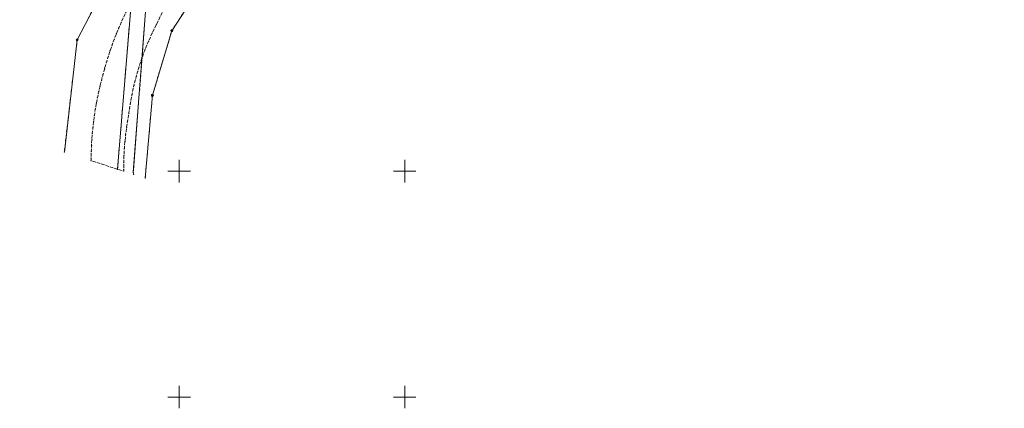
# Model space of a CAD drawing. Extents: x 6456700 to 6518119, y 5963420 to 5980059.
# Tile 47 of 256: x 6511883 to 6512102, y 5964097 to 5964183. Entities that reach past the tile are written whole.
import ezdxf

# ---------------------------------------------------------------- set-up
doc = ezdxf.new("R2010")
doc.units = 0
doc.header["$MEASUREMENT"] = 0
doc.linetypes.add('L_0_03', pattern=[1, 0.5, -0.5])
doc.linetypes.add('L_0_52', pattern=[1, 0.75, -0.25])
doc.layers.get('0').update_dxf_attribs({"color": 2, "linetype": 'CONTINUOUS', "lineweight": 5})
for name, color, linetype, lineweight in [('202_punkt_graniczny', 7, 'CONTINUOUS', 18), ('203_punkt_graniczny', 7, 'CONTINUOUS', 18), ('218_kontur_uzytku_gruntowego', 96, 'L_0_03', 18), ('219_dzialka_ewidencyjna', 7, 'CONTINUOUS', 18), ('9mm Kreska ciągła', 252, 'CONTINUOUS', 9), ('jezdnia', 7, 'CONTINUOUS', 18), ('siatka_krzyrzy', 7, 'CONTINUOUS', 18)]:
    doc.layers.add(name, color=color, linetype=linetype, lineweight=lineweight)

# ---------------------------------------------------------------- blocks, each defined once
blk = doc.blocks.new('mdcp_nowa')
at = {"layer": '203_punkt_graniczny', "linetype": 'Continuous', "lineweight": 18}
blk.add_hatch(color=18, dxfattribs=at).paths.add_polyline_path([(6494639.86, 5980599.72, 1), (6494639.86, 5980599.81, 1)])
for p in [(6494624.57, 5980604.26), (6494630.51, 5980602.34), (6494636.35, 5980600.46), (6494637.73, 5980600.02), (6494639.9, 5980599.32), (6494642.49, 5980598.48)]:
    blk.add_point(p)
at = {"layer": '202_punkt_graniczny', "color": 7, "linetype": 'Continuous', "lineweight": 18}
for centre in [(6494648.39, 5980631.11), (6494627.42, 5980629.1), (6494644.1, 5980616.83)]:
    blk.add_circle(centre, 0.25, dxfattribs=at)
at = {"layer": '202_punkt_graniczny'}
for p in [(6494648.39, 5980631.11), (6494627.42, 5980629.1), (6494644.1, 5980616.83)]:
    blk.add_point(p, dxfattribs=at)
at = {"layer": '203_punkt_graniczny', "color": 7, "linetype": 'Continuous', "lineweight": 18}
blk.add_circle((6494639.86, 5980599.77), 0.045, dxfattribs=at)
at = {"layer": '203_punkt_graniczny'}
blk.add_point((6494639.86, 5980599.77), dxfattribs=at)
at = {"layer": '218_kontur_uzytku_gruntowego', "lineweight": 18, "flags": 128}
for points in [[(6494636.35, 5980600.46), (6494640.98, 5980656.72)], [(6494639.86, 5980599.77), (6494644.12, 5980655.69)], [(6494648.39, 5980631.11), (6494659.53, 5980648.3)], [(6494637, 5980647.58), (6494627.42, 5980629.1)], [(6494644.1, 5980616.83), (6494648.39, 5980631.11)], [(6494627.42, 5980629.1), (6494624.57, 5980604.26)], [(6494642.49, 5980598.48), (6494644.1, 5980616.83)], [(6494639.9, 5980599.32), (6494639.86, 5980599.77)]]:
    blk.add_lwpolyline(points, dxfattribs=at)
at = {"layer": '218_kontur_uzytku_gruntowego'}
for p in [(6494648.39, 5980631.11), (6494648.39, 5980631.11), (6494627.42, 5980629.1), (6494627.42, 5980629.1), (6494644.1, 5980616.83), (6494644.1, 5980616.83), (6494639.86, 5980599.77), (6494639.86, 5980599.77), (6494639.86, 5980599.77), (6494639.86, 5980599.77)]:
    blk.add_point(p, dxfattribs=at)
at = {"layer": '219_dzialka_ewidencyjna', "color": 3, "linetype": 'Continuous', "lineweight": 18, "flags": 128}
for points in [[(6494640.98, 5980656.72), (6494636.35, 5980600.46)], [(6494644.12, 5980655.69), (6494639.86, 5980599.77)], [(6494659.53, 5980648.3), (6494648.39, 5980631.11)], [(6494637, 5980647.58), (6494627.42, 5980629.1)], [(6494648.39, 5980631.11), (6494644.1, 5980616.83)], [(6494627.42, 5980629.1), (6494624.57, 5980604.26)], [(6494644.1, 5980616.83), (6494642.49, 5980598.48)], [(6494639.9, 5980599.32), (6494639.86, 5980599.77)]]:
    blk.add_lwpolyline(points, dxfattribs=at)
at = {"layer": '219_dzialka_ewidencyjna', "color": 3}
for p in [(6494648.39, 5980631.11), (6494648.39, 5980631.11), (6494627.42, 5980629.1), (6494627.42, 5980629.1), (6494644.1, 5980616.83), (6494644.1, 5980616.83), (6494639.86, 5980599.77), (6494639.86, 5980599.77)]:
    blk.add_point(p, dxfattribs=at)
at = {"layer": 'jezdnia', "color": 7, "linetype": 'L_0_52', "lineweight": 18, "flags": 128}
blk.add_lwpolyline([(6494800.98, 5980766.05), (6494800.28, 5980765.21), (6494799.58, 5980764.38), (6494798.86, 5980763.57), (6494798.14, 5980762.76), (6494797.4, 5980761.96), (6494796.65, 5980761.17), (6494795.56, 5980759.97), (6494794.45, 5980758.8), (6494793.3, 5980757.65), (6494792.14, 5980756.53), (6494790.94, 5980755.44), (6494789.72, 5980754.37), (6494788.47, 5980753.34), (6494787.2, 5980752.33), (6494785.91, 5980751.36), (6494784.6, 5980750.41), (6494783.26, 5980749.5), (6494781.9, 5980748.62), (6494780.52, 5980747.77), (6494779.49, 5980747.15), (6494778.44, 5980746.54), (6494777.4, 5980745.94), (6494776.34, 5980745.36), (6494775.28, 5980744.78), (6494774.21, 5980744.23), (6494773.13, 5980743.68), (6494772.05, 5980743.15), (6494770.96, 5980742.63), (6494769.86, 5980742.12), (6494768.76, 5980741.63), (6494767.65, 5980741.15), (6494766.54, 5980740.68), (6494754.8, 5980736.16), (6494735.09, 5980729.04), (6494724.78, 5980724.36), (6494723.57, 5980723.74), (6494722.37, 5980723.09), (6494721.19, 5980722.42), (6494720.02, 5980721.72), (6494718.86, 5980721.01), (6494717.72, 5980720.27), (6494716.59, 5980719.51), (6494715.47, 5980718.73), (6494714.37, 5980717.93), (6494713.29, 5980717.1), (6494712.22, 5980716.26), (6494711.16, 5980715.4), (6494710.13, 5980714.51), (6494709.11, 5980713.61), (6494707.48, 5980712.2), (6494705.88, 5980710.76), (6494704.3, 5980709.3), (6494702.75, 5980707.8), (6494701.22, 5980706.28), (6494699.72, 5980704.74), (6494698.24, 5980703.17), (6494696.79, 5980701.57), (6494695.37, 5980699.95), (6494693.98, 5980698.31), (6494692.61, 5980696.64), (6494691.28, 5980694.95), (6494689.97, 5980693.24), (6494678.42, 5980678.9), (6494663.6, 5980660.49), (6494656.62, 5980651.14), (6494655.4, 5980649.55), (6494654.2, 5980647.93), (6494653.04, 5980646.3), (6494651.91, 5980644.64), (6494650.81, 5980642.95), (6494649.75, 5980641.25), (6494648.71, 5980639.53), (6494647.72, 5980637.79), (6494646.75, 5980636.02), (6494645.82, 5980634.24), (6494644.93, 5980632.44), (6494644.07, 5980630.63), (6494643.25, 5980628.8), (6494642.46, 5980626.95), (6494642.09, 5980625.98), (6494641.74, 5980625), (6494641.4, 5980624.01), (6494641.09, 5980623.02), (6494640.79, 5980622.02), (6494640.5, 5980621.01), (6494640.24, 5980620.01), (6494639.99, 5980618.99), (6494639.76, 5980617.98), (6494639.55, 5980616.96), (6494639.36, 5980615.93), (6494639.19, 5980614.9), (6494639.03, 5980613.87), (6494638.89, 5980612.84), (6494638.61, 5980611.3), (6494638.37, 5980609.75), (6494638.16, 5980608.19), (6494638, 5980606.63), (6494637.87, 5980605.07), (6494637.78, 5980603.5), (6494637.73, 5980601.93), (6494637.72, 5980600.36), (6494637.73, 5980600.02), (6494630.51, 5980602.34), (6494630.51, 5980602.97), (6494630.54, 5980604.31), (6494630.59, 5980605.65), (6494630.67, 5980606.99), (6494630.77, 5980608.32), (6494630.9, 5980609.66), (6494631.05, 5980610.99), (6494631.23, 5980612.32), (6494631.43, 5980613.64), (6494631.66, 5980614.96), (6494631.91, 5980616.28), (6494632.19, 5980617.59), (6494632.49, 5980618.9), (6494632.82, 5980620.2), (6494633.17, 5980621.49), (6494633.52, 5980622.8), (6494633.9, 5980624.09), (6494634.3, 5980625.39), (6494634.72, 5980626.67), (6494635.16, 5980627.95), (6494635.63, 5980629.21), (6494636.12, 5980630.47), (6494636.63, 5980631.72), (6494637.17, 5980632.96), (6494637.73, 5980634.19), (6494638.31, 5980635.41), (6494638.91, 5980636.62), (6494639.53, 5980637.82), (6494640.18, 5980639.01), (6494651.91, 5980654.89), (6494659.39, 5980664.48), (6494673.45, 5980682.25), (6494686.07, 5980698.81), (6494697.34, 5980711.93), (6494704.77, 5980718.76), (6494705.95, 5980719.62), (6494707.13, 5980720.47), (6494708.32, 5980721.31), (6494709.52, 5980722.13), (6494710.73, 5980722.95), (6494711.95, 5980723.75), (6494713.17, 5980724.54), (6494714.41, 5980725.31), (6494715.65, 5980726.08), (6494716.89, 5980726.83), (6494718.15, 5980727.57), (6494719.41, 5980728.3), (6494720.68, 5980729.01), (6494721.96, 5980729.71), (6494733.02, 5980734.84), (6494752.65, 5980741.77), (6494764.04, 5980746.21), (6494765.1, 5980746.65), (6494766.15, 5980747.09), (6494767.2, 5980747.55), (6494768.24, 5980748.02), (6494769.28, 5980748.5), (6494770.32, 5980748.99), (6494771.34, 5980749.49), (6494772.37, 5980750.01), (6494773.38, 5980750.53), (6494774.39, 5980751.07), (6494775.4, 5980751.61), (6494776.4, 5980752.17), (6494777.39, 5980752.74), (6494778.56, 5980753.48), (6494779.71, 5980754.25), (6494780.85, 5980755.04), (6494781.97, 5980755.85), (6494783.08, 5980756.68), (6494784.17, 5980757.53), (6494785.24, 5980758.41), (6494786.3, 5980759.3), (6494787.34, 5980760.22), (6494788.36, 5980761.15), (6494789.36, 5980762.11), (6494790.34, 5980763.08), (6494791.31, 5980764.08), (6494792.25, 5980765.09), (6494796.57, 5980770.19), (6494801.12, 5980776.47), (6494807.76, 5980786.96), (6494824.2, 5980815.58), (6494837.02, 5980838.19), (6494852.07, 5980864.69), (6494865.45, 5980888.16), (6494878.03, 5980909.37), (6494879.23, 5980911.4), (6494880.45, 5980913.41), (6494881.7, 5980915.41), (6494882.97, 5980917.4), (6494884.25, 5980919.37), (6494885.56, 5980921.33), (6494886.89, 5980923.28), (6494888.25, 5980925.21), (6494889.62, 5980927.12), (6494891.01, 5980929.02), (6494892.43, 5980930.91), (6494893.86, 5980932.78), (6494895.32, 5980934.63), (6494896.79, 5980936.47), (6494904.42, 5980944.79), (6494917.35, 5980957.18), (6494930.46, 5980968.66), (6494934.06, 5980971.78), (6494933.22, 5980963.18), (6494926.63, 5980957.35), (6494921.6, 5980952.87), (6494901.47, 5980932.34), (6494900.03, 5980930.62), (6494898.61, 5980928.88), (6494897.21, 5980927.13), (6494895.83, 5980925.35), (6494894.48, 5980923.57), (6494893.14, 5980921.76), (6494891.83, 5980919.94), (6494890.54, 5980918.1), (6494889.28, 5980916.25), (6494888.04, 5980914.38), (6494886.82, 5980912.49), (6494885.62, 5980910.59), (6494884.45, 5980908.68), (6494883.3, 5980906.75), (6494870.77, 5980885.48), (6494856.93, 5980861.45), (6494842.16, 5980835.5), (6494829.15, 5980812.43), (6494813, 5980783.94), (6494806.11, 5980773.06), (6494805.51, 5980772.15), (6494804.9, 5980771.26), (6494804.27, 5980770.37), (6494803.64, 5980769.49), (6494802.99, 5980768.61), (6494802.33, 5980767.75), (6494801.66, 5980766.89)], close=True, dxfattribs=at)
at = {"layer": 'jezdnia'}
for p in [(6494636.63, 5980631.72), (6494637.17, 5980632.96), (6494644.93, 5980632.44), (6494635.63, 5980629.21), (6494636.12, 5980630.47), (6494643.25, 5980628.8), (6494644.07, 5980630.63), (6494634.72, 5980626.67), (6494635.16, 5980627.95), (6494642.46, 5980626.95), (6494634.3, 5980625.39), (6494641.74, 5980625), (6494642.09, 5980625.98), (6494633.52, 5980622.8), (6494633.9, 5980624.09), (6494641.09, 5980623.02), (6494641.4, 5980624.01), (6494632.82, 5980620.2), (6494633.17, 5980621.49), (6494640.24, 5980620.01), (6494640.5, 5980621.01), (6494640.79, 5980622.02), (6494632.49, 5980618.9), (6494639.76, 5980617.98), (6494639.99, 5980618.99), (6494631.91, 5980616.28), (6494632.19, 5980617.59), (6494639.36, 5980615.93), (6494639.55, 5980616.96), (6494631.43, 5980613.64), (6494631.66, 5980614.96), (6494639.03, 5980613.87), (6494639.19, 5980614.9), (6494631.23, 5980612.32), (6494638.61, 5980611.3), (6494638.89, 5980612.84), (6494630.9, 5980609.66), (6494631.05, 5980610.99), (6494638.37, 5980609.75), (6494630.67, 5980606.99), (6494630.77, 5980608.32), (6494638.16, 5980608.19), (6494630.59, 5980605.65), (6494637.87, 5980605.07), (6494638, 5980606.63), (6494630.51, 5980602.97), (6494630.54, 5980604.31), (6494637.78, 5980603.5), (6494637.72, 5980600.36), (6494637.73, 5980601.93)]:
    blk.add_point(p, dxfattribs=at)
at = {"layer": 'siatka_krzyrzy', "linetype": 'Continuous', "lineweight": 18, "flags": 128}
for points in [[(6494650, 5980597.5), (6494650, 5980602.5)], [(6494700, 5980597.5), (6494700, 5980602.5)], [(6494647.5, 5980600), (6494652.5, 5980600)], [(6494697.5, 5980600), (6494702.5, 5980600)], [(6494650, 5980547.5), (6494650, 5980552.5)], [(6494700, 5980547.5), (6494700, 5980552.5)], [(6494647.5, 5980550), (6494652.5, 5980550)], [(6494697.5, 5980550), (6494702.5, 5980550)]]:
    blk.add_lwpolyline(points, dxfattribs=at)

msp = doc.modelspace()

# ---------------------------------------------------------------- block references
at = {"linetype": 'ByBlock'}
msp.add_blockref('mdcp_nowa', (17268.786, -16450.998), dxfattribs=at)

# ---------------------------------------------------------------- next in the draw order: hatches: boundary and pattern name
at = {"layer": '9mm Kreska ciągła'}
h = msp.add_hatch(dxfattribs=at)
h.set_pattern_fill('ANSI37', color=256, scale=4)
h.set_pattern_definition([(45, (6511691.195, 5964120.06236), (-0.3535534, 0.3535534), []), (135, (6511691.195, 5964120.06236), (-0.3535534, -0.3535534), [])])
h.paths.add_polyline_path([(6511691.195, 5964121.143), (6511691.386, 5964124.63, 0.0938697), (6511692.371, 5964131.182), (6511691.932, 5964142.68, -0.1144111), (6511694.249, 5964154.747), (6511705.391, 5964179.862, -0.2719906), (6511723.667, 5964192.967), (6511729.755, 5964193.522, 0.0986737), (6511738.301, 5964196.051), (6511743.586, 5964198.832, -0.0201917), (6511747.406, 5964200.649), (6511769.76, 5964210.196, 0.0321896), (6511780.964, 5964215.859), (6511817.579, 5964237.57, -0.2184617), (6511825.251, 5964238.379), (6511910.835, 5964209.53, -0.0627118), (6511916.853, 5964206.62, 0.3900749), (6511923.272, 5964207.6), (6511915.609, 5964197.326, 0.4269523), (6511913.878, 5964204.338, 0.0491888), (6511909.717, 5964206.213), (6511824.133, 5964235.062, 0.2184617), (6511819.364, 5964234.559), (6511782.746, 5964212.847), (6511782.743, 5964212.845, -0.0321976), (6511771.135, 5964206.977), (6511748.781, 5964197.43, 0.0201917), (6511745.216, 5964195.734), (6511739.931, 5964192.954, -0.0986737), (6511730.073, 5964190.037), (6511723.985, 5964189.481, 0.2719906), (6511708.591, 5964178.442), (6511697.449, 5964153.327, 0.1144111), (6511695.43, 5964142.813), (6511695.868, 5964131.315, -0.1384822), (6511693.149, 5964120.062), (6511691.196, 5964121.142)])

doc.saveas('drawing.dxf')
